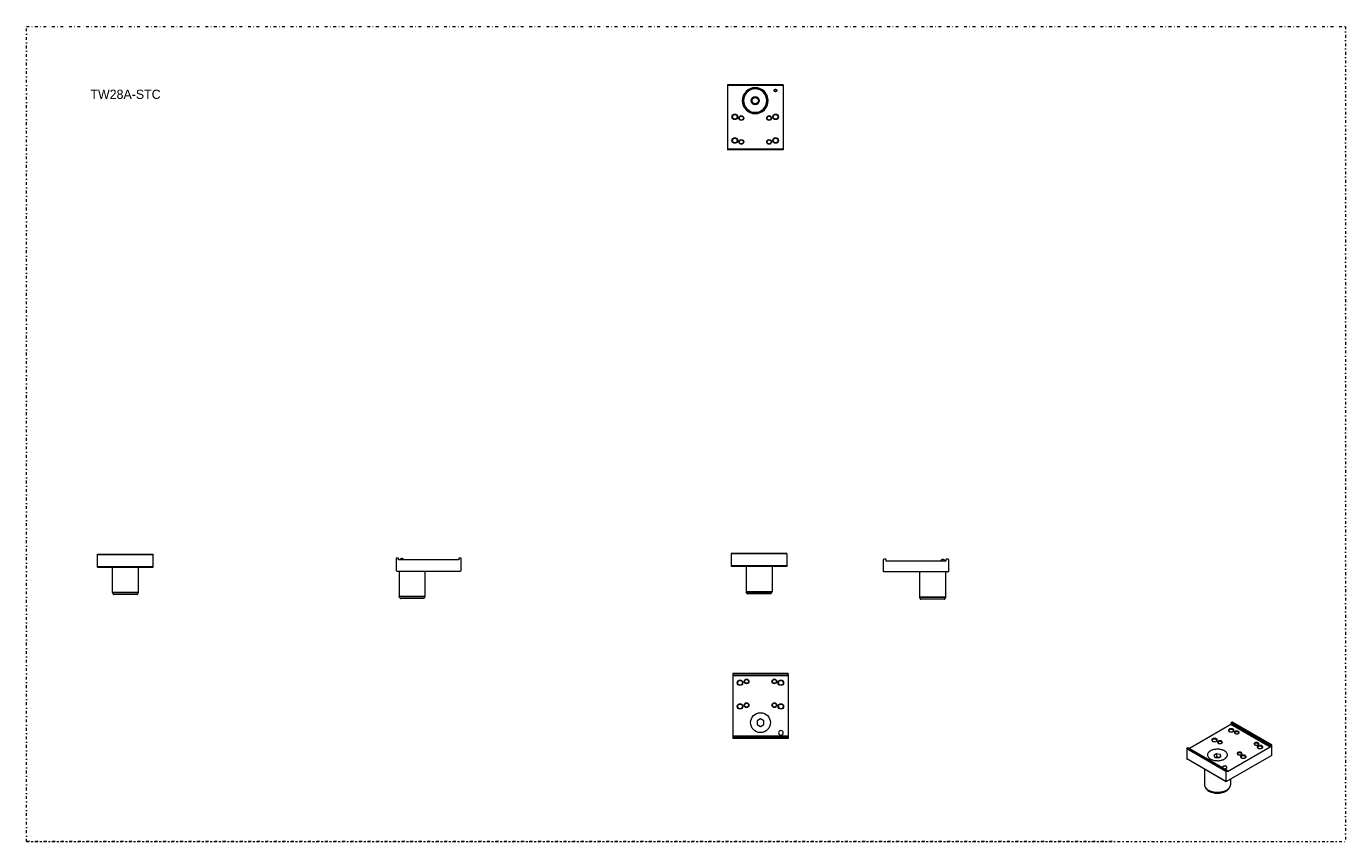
# Model space of a CAD drawing. Header units: millimetres. Extents: x -48 to 1376, y 1108 to 1988.
import ezdxf

# ---------------------------------------------------------------- set-up
doc = ezdxf.new("R2010")
doc.units = ezdxf.units.MM
doc.header["$MEASUREMENT"] = 0
doc.linetypes.add('DASHEDDOT', pattern=[9.2, 3, -3, 0.2, -3])
for name, color, linetype, true_color in [('Default', 7, 'Continuous', 0xffffff), ('sichtbar', 7, 'Continuous', 0xffffff), ('Tangente', 7, 'Continuous', 0xffffff)]:
    doc.layers.add(name, color=color, linetype=linetype, true_color=true_color)
doc.styles.add('VX Simplex Roman', font='txt', dxfattribs={"height": 0.2})

msp = doc.modelspace()

# ---------------------------------------------------------------- linework, layer by layer
at = {"layer": 'Default', "color": 7, "linetype": 'DASHEDDOT', "lineweight": 5, "true_color": 0xffffff}
for p, q in [((-48.2, 1987.6), (1375.6, 1987.6)), ((-48.2, 1108.3), (-48.2, 1987.6)), ((1375.6, 1987.6), (1375.6, 1108.3)), ((-48.2, 1108.3), (1375.6, 1108.3)), ((1123.7, 1108.3), (-48.2, 1108.3))]:
    msp.add_line(p, q, dxfattribs=at)
at = {"layer": 'sichtbar', "color": 1, "linetype": 'Continuous', "lineweight": 5, "true_color": 0xff0000}
for p, q in [((708.4, 1924.5), (708.4, 1924)), ((768.4, 1924.5), (708.4, 1924.5)), ((708.4, 1924), (708.4, 1855)), ((768.4, 1924.5), (768.4, 1924)), ((768.4, 1924), (768.4, 1855)), ((760.4, 1917.5), (760.1, 1917)), ((760.7, 1917), (760.4, 1917.5)), ((708.4, 1855), (708.4, 1854.5)), ((768.4, 1854.5), (708.4, 1854.5)), ((768.4, 1855), (768.4, 1854.5)), ((28.5, 1417.9), (28.5, 1418.4)), ((28.5, 1418.4), (88.5, 1418.4)), ((28.5, 1404.9), (28.5, 1417.9)), ((88.5, 1417.9), (88.5, 1418.4)), ((88.5, 1404.9), (88.5, 1417.9)), ((351, 1413.6), (351, 1400.6)), ((353, 1414.1), (351.5, 1414.1)), ((353.5, 1412.1), (353.5, 1413.6)), ((418.5, 1412.1), (353.5, 1412.1)), ((418.5, 1413.6), (418.5, 1412.1)), ((420.5, 1414.1), (419, 1414.1)), ((421, 1400.6), (421, 1413.6)), ((712.6, 1419.1), (712.6, 1418.6)), ((772.6, 1419.1), (712.6, 1419.1)), ((712.6, 1418.6), (712.6, 1405.6)), ((772.6, 1419.1), (772.6, 1418.6)), ((772.6, 1418.6), (772.6, 1405.6)), ((876.9, 1399.6), (876.9, 1412.6)), ((877.4, 1413.1), (878.9, 1413.1)), ((879.4, 1412.6), (879.4, 1411.1)), ((879.4, 1411.1), (944.4, 1411.1)), ((944.4, 1411.1), (944.4, 1412.6)), ((944.9, 1413.1), (946.4, 1413.1)), ((946.9, 1412.6), (946.9, 1399.6)), ((28.5, 1404.4), (28.5, 1404.9)), ((28.5, 1404.4), (88.5, 1404.4)), ((44.5, 1404.4), (44.5, 1377.1)), ((72.5, 1404.4), (72.5, 1377.1)), ((88.5, 1404.4), (88.5, 1404.9)), ((351.5, 1400.1), (420.5, 1400.1)), ((354, 1400.1), (354, 1372.7)), ((382, 1400.1), (382, 1372.7)), ((712.6, 1405.6), (712.6, 1405.1)), ((772.6, 1405.1), (712.6, 1405.1)), ((728.6, 1405.1), (728.6, 1377.7)), ((756.6, 1405.1), (756.6, 1377.7)), ((772.6, 1405.6), (772.6, 1405.1)), ((946.4, 1399.1), (877.4, 1399.1)), ((915.9, 1399.1), (915.9, 1371.8)), ((943.9, 1399.1), (943.9, 1371.8)), ((44.6, 1376.8), (45.6, 1375.2)), ((71.1, 1374.9), (46, 1374.9)), ((72.5, 1376.8), (71.5, 1375.2)), ((355, 1370.8), (354.1, 1372.5)), ((368, 1370.6), (355.5, 1370.6)), ((380.6, 1370.6), (368, 1370.6)), ((382, 1372.5), (381, 1370.8)), ((729.6, 1375.8), (728.6, 1377.5)), ((755.1, 1375.6), (730, 1375.6)), ((756.5, 1377.5), (755.6, 1375.8)), ((917, 1369.9), (916, 1371.5)), ((942.5, 1369.6), (917.4, 1369.6)), ((943.9, 1371.5), (942.9, 1369.9)), ((714.1, 1289.6), (714.1, 1289.1)), ((774.1, 1289.6), (714.1, 1289.6)), ((714.1, 1289.1), (714.1, 1287.6)), ((714.1, 1287.6), (714.1, 1287.1)), ((714.1, 1287.1), (714.1, 1222.1)), ((774.1, 1287.1), (714.1, 1287.1)), ((774.1, 1289.6), (774.1, 1289.1)), ((774.1, 1289.1), (774.1, 1287.6)), ((774.1, 1287.6), (774.1, 1287.1)), ((774.1, 1287.1), (774.1, 1222.1)), ((744.1, 1240.6), (740.6, 1238.6)), ((747.6, 1238.6), (744.1, 1240.6)), ((740.6, 1238.6), (740.6, 1234.6)), ((740.6, 1234.6), (744.1, 1232.6)), ((744.1, 1232.6), (747.6, 1234.6)), ((747.6, 1234.6), (747.6, 1238.6)), ((1251.8, 1234.6), (1207, 1208.8)), ((1251.8, 1235.8), (1251.8, 1234.6)), ((1294.2, 1210.1), (1251.8, 1234.6)), ((1253.2, 1237), (1252.1, 1236.4)), ((1295.9, 1212.6), (1253.5, 1237.1)), ((714.1, 1222.1), (714.1, 1221.6)), ((774.1, 1222.1), (714.1, 1222.1)), ((714.1, 1221.6), (714.1, 1220.1)), ((714.1, 1220.1), (714.1, 1219.6)), ((774.1, 1219.6), (714.1, 1219.6)), ((774.1, 1222.1), (774.1, 1221.6)), ((774.1, 1221.6), (774.1, 1220.1)), ((774.1, 1220.1), (774.1, 1219.6)), ((1294.2, 1211.3), (1294.2, 1210.1)), ((1295.6, 1212.6), (1294.6, 1211.9)), ((1296, 1201.7), (1296, 1212.3)), ((1204.1, 1208.3), (1204.1, 1197.7)), ((1246.6, 1172.9), (1204.2, 1197.4)), ((1205.5, 1209.5), (1204.4, 1208.9)), ((1248.1, 1185), (1205.7, 1209.5)), ((1236.3, 1202.9), (1233.4, 1201.3)), ((1233.4, 1201.3), (1234.5, 1199.1)), ((1234.5, 1199.1), (1238.3, 1198.5)), ((1236.3, 1199.6), (1235.1, 1199)), ((1240.1, 1202.3), (1236.3, 1202.9)), ((1236.3, 1202.9), (1236.3, 1199.6)), ((1239.5, 1199.1), (1236.3, 1199.6)), ((1238.3, 1198.5), (1241.2, 1200.1)), ((1241.2, 1200.1), (1240.1, 1202.3)), ((1240.1, 1202.3), (1240.1, 1199.5)), ((1246.8, 1173), (1295.6, 1201.1)), ((1294.2, 1210.1), (1248.3, 1183.6)), ((1223.3, 1186.4), (1223.3, 1169.6)), ((1246.5, 1183.8), (1246.5, 1173.2)), ((1247.9, 1185), (1246.8, 1184.4)), ((1248.3, 1183.6), (1248.3, 1184.8)), ((1251.3, 1175.5), (1251.3, 1169.6)), ((1225.4, 1165), (1224.6, 1166.1)), ((1250, 1166.1), (1249.1, 1165))]:
    msp.add_line(p, q, dxfattribs=at)
for centre, radius in [((738.4, 1907.5), 4.4), ((738.4, 1907.5), 3.4), ((760.4, 1918.5), 1.5), ((716.4, 1890), 3), ((716.4, 1890), 2.5), ((723.4, 1888.7), 2.6), ((723.4, 1888.7), 2.1), ((753.4, 1888.7), 2.6), ((753.4, 1888.7), 2.1), ((760.4, 1890), 3), ((760.4, 1890), 2.5), ((716.4, 1864.5), 3), ((716.4, 1864.5), 2.5), ((723.4, 1863), 2.6), ((753.4, 1863), 2.6), ((760.4, 1864.5), 3), ((760.4, 1864.5), 2.5), ((723.4, 1863), 2.1), ((753.4, 1863), 2.1), ((722.1, 1279.6), 3), ((722.1, 1279.6), 2.5), ((729.1, 1281.1), 2.6), ((729.1, 1281.1), 2.1), ((759.1, 1281.1), 2.6), ((759.1, 1281.1), 2.1), ((766.1, 1279.6), 3), ((766.1, 1279.6), 2.5), ((722.1, 1254.1), 3), ((722.1, 1254.1), 2.5), ((729.1, 1255.4), 2.6), ((729.1, 1255.4), 2.1), ((759.1, 1255.4), 2.6), ((759.1, 1255.4), 2.1), ((766.1, 1254.1), 3), ((766.1, 1254.1), 2.5), ((744.1, 1236.6), 10.7)]:
    msp.add_circle(centre, radius, dxfattribs=at)
for centre, radius, start, end in [((738.4, 1907.5), 14, 0.0024, 179.9976), ((760.4, 1918.5), 1, 0, 270), ((760.4, 1918.5), 1, 270, 0), ((738.4, 1907.5), 14, 180, 0), ((351.5, 1413.6), 0.5, 90, 180), ((353, 1413.6), 0.5, 0, 90), ((359.5, 1407.7), 6.62, 131.7013, 138.8847), ((357.8, 1409.6), 4.1, 122.571, 131.7013), ((357.3, 1410.4), 3.11, 107.7031, 122.571), ((357, 1411.3), 2.2, 90.003, 107.7031), ((357, 1411.3), 2.19, 72.3023, 90.003), ((356.7, 1410.4), 3.12, 57.4762, 72.3023), ((356.1, 1409.4), 4.27, 48.3021, 57.4762), ((355.1, 1408.3), 5.86, 40.4716, 48.3021), ((419, 1413.6), 0.5, 90, 180), ((420.5, 1413.6), 0.5, 0, 90), ((877.4, 1412.6), 0.5, 90, 180), ((878.9, 1412.6), 0.5, 0, 90), ((942.9, 1407.3), 5.86, 131.6979, 139.5284), ((941.8, 1408.5), 4.27, 122.5238, 131.6979), ((941.2, 1409.5), 3.12, 107.6977, 122.5238), ((940.9, 1410.4), 2.19, 89.997, 107.6977), ((940.9, 1410.4), 2.2, 72.2969, 89.997), ((940.7, 1409.5), 3.11, 57.429, 72.2969), ((940.1, 1408.7), 4.1, 48.2987, 57.429), ((938.5, 1406.8), 6.62, 41.1153, 48.2987), ((944.9, 1412.6), 0.5, 90, 180), ((946.4, 1412.6), 0.5, 0, 90), ((351.5, 1400.6), 0.5, 180, 270), ((420.5, 1400.6), 0.5, 270, 0), ((877.4, 1399.6), 0.5, 180, 270), ((946.4, 1399.6), 0.5, 270, 0), ((45, 1377.1), 0.5, 180, 210), ((46, 1375.4), 0.5, 210, 270), ((71.1, 1375.4), 0.5, 270, 330), ((72, 1377.1), 0.5, 330, 0), ((354.5, 1372.7), 0.5, 180.0024, 209.9976), ((355.5, 1371.1), 0.5, 210, 270), ((380.6, 1371.1), 0.5, 270, 330), ((381.5, 1372.7), 0.5, 330.0024, 359.9976), ((729.1, 1377.7), 0.5, 180, 210), ((730, 1376.1), 0.5, 210, 269.9964), ((755.1, 1376.1), 0.5, 270, 330), ((756.1, 1377.7), 0.5, 330, 0), ((916.4, 1371.8), 0.5, 180.0024, 209.9976), ((917.4, 1370.1), 0.5, 210, 270), ((942.5, 1370.1), 0.5, 270, 330), ((943.4, 1371.8), 0.5, 330.0024, 359.9976), ((766.1, 1225.6), 2.5, 0, 180), ((766.1, 1225.6), 2.5, 180, 0), ((1250.2, 1228.3), 1.09, 152.9119, 178.1629), ((1250.2, 1228.3), 1.05, 178.1629, 203.867), ((1250.5, 1228.4), 1.34, 203.867, 224.6114), ((1250.6, 1228.1), 1.45, 130.8529, 152.9119), ((1251.2, 1229.1), 2.42, 224.6114, 239.9995), ((1251.4, 1227.1), 2.81, 115.0542, 130.8529), ((1250.5, 1227.9), 0.86, 146.0714, 180), ((1250.5, 1227.9), 0.854, 180, 211.8924), ((1251.2, 1227.4), 1.72, 122.2586, 146.0714), ((1251.1, 1228.3), 1.61, 211.8924, 235.0152), ((1251.7, 1230), 3.42, 239.9995, 256.4509), ((1251.9, 1226.2), 3.8, 101.5731, 115.0542), ((1251.8, 1226.5), 2.74, 103.9114, 122.2586), ((1252.1, 1231.7), 5.17, 256.4509, 269.8207), ((1252.1, 1224.8), 5.19, 90.0362, 101.5731), ((1252.1, 1225), 4.33, 89.3589, 103.9114), ((1252.6, 1235.7), 0.868, 149.3191, 163.0732), ((1252.4, 1235.8), 0.574, 163.0732, 180), ((1252.6, 1235.7), 0.858, 136.1721, 149.3191), ((1252.4, 1235.9), 0.568, 119.9998, 136.1721), ((1252.1, 1224.8), 5.19, 78.4652, 90.0362), ((1252.1, 1231.7), 5.19, 269.8207, 283.3501), ((1252.1, 1225), 4.28, 74.7096, 89.3589), ((1253.4, 1236.7), 0.365, 95.657, 119.9998), ((1252.4, 1226.2), 3.8, 64.944, 78.4652), ((1253.4, 1236.9), 0.173, 60.0002, 95.657), ((1252.6, 1226.6), 2.6, 55.8785, 74.7096), ((1252.5, 1230), 3.43, 283.3501, 299.9998), ((1252.8, 1227.1), 2.82, 49.4772, 64.944), ((1253.1, 1227.4), 1.64, 32.5311, 55.8785), ((1253.1, 1228.3), 1.61, 304.9848, 328.1076), ((1253.1, 1229.1), 2.41, 299.9998, 315.7703), ((1253.8, 1227.9), 0.856, 0, 32.5311), ((1253.8, 1227.9), 0.854, 328.1076, 0), ((1253.7, 1228.1), 1.47, 28.0094, 49.4772), ((1253.8, 1228.4), 1.32, 315.7703, 337.1491), ((1254, 1228.3), 1.1, 2.9407, 28.0094), ((1254.1, 1228.3), 1.04, 337.1491, 2.9407), ((1256.5, 1226), 0.977, 150.2764, 174.8909), ((1256.4, 1226), 0.887, 174.8909, 200.7427), ((1256.6, 1226.1), 1.11, 200.7427, 223.4396), ((1256.8, 1225.8), 1.32, 128.9711, 150.2764), ((1257.3, 1226.8), 2.07, 223.4396, 239.9995), ((1257.6, 1224.9), 2.55, 113.6743, 128.9711), ((1256.8, 1225.6), 0.718, 147.7899, 180), ((1256.8, 1225.6), 0.716, 180, 211.1891), ((1257.3, 1225.3), 1.36, 124.5545, 147.7899), ((1257.3, 1225.9), 1.32, 211.1891, 234.0555), ((1257.8, 1227.5), 2.97, 239.9995, 256.488), ((1257.8, 1224.6), 2.17, 105.3103, 124.5545), ((1257.9, 1224.1), 3.41, 100.5301, 113.6743), ((1258.2, 1229), 4.48, 256.488, 269.8874), ((1258.2, 1223.2), 3.6, 90.4113, 105.3103), ((1258.2, 1223), 4.52, 89.1224, 100.5301), ((1258.2, 1223.2), 3.63, 75.5575, 90.4113), ((1258.2, 1229), 4.49, 269.8874, 283.387), ((1258.2, 1223.1), 4.46, 77.606, 89.1224), ((1258.4, 1224.3), 3.22, 64.027, 77.606), ((1258.5, 1224.5), 2.24, 56.6003, 75.5575), ((1258.5, 1227.5), 2.97, 283.387, 299.9998), ((1259, 1225.2), 1.4, 33.0695, 56.6003), ((1258.8, 1225), 2.37, 48.4879, 64.027), ((1259, 1225.9), 1.32, 305.9445, 328.8109), ((1258.9, 1226.8), 2.1, 299.9998, 315.5256), ((1259.5, 1225.6), 0.72, 0, 33.0695), ((1259.5, 1225.6), 0.716, 328.8109, 0), ((1259.5, 1225.9), 1.25, 26.995, 48.4879), ((1259.6, 1226.1), 1.16, 315.5256, 336.4983), ((1259.8, 1226), 0.943, 1.9877, 26.995), ((1259.8, 1226), 0.908, 336.4983, 1.9877), ((1232.2, 1217.9), 1.09, 152.9119, 178.1629), ((1232.2, 1217.9), 1.05, 178.1629, 203.867), ((1232.5, 1217.7), 1.45, 130.8529, 152.9119), ((1232.4, 1218), 1.34, 203.867, 224.6114), ((1233.2, 1218.7), 2.42, 224.6114, 239.9995), ((1233.4, 1216.7), 2.81, 115.0542, 130.8529), ((1232.5, 1217.5), 0.86, 146.0714, 180), ((1232.5, 1217.5), 0.854, 180, 211.8924), ((1233.1, 1217.8), 1.61, 211.8924, 235.0152), ((1233.2, 1217), 1.72, 122.2586, 146.0714), ((1233.7, 1219.6), 3.42, 239.9995, 256.4497), ((1233.8, 1215.8), 3.8, 101.5731, 115.0542), ((1233.7, 1216.1), 2.74, 103.9114, 122.2586), ((1234.1, 1221.3), 5.17, 256.4497, 269.8184), ((1234.1, 1214.4), 5.19, 90.0362, 101.5731), ((1234.1, 1214.6), 4.33, 89.3589, 103.9114), ((1234.1, 1214.4), 5.19, 78.4652, 90.0362), ((1234.1, 1221.3), 5.19, 269.8184, 283.3488), ((1234.1, 1214.6), 4.28, 74.7096, 89.3589), ((1234.4, 1215.8), 3.8, 64.944, 78.4652), ((1234.6, 1216.2), 2.6, 55.8785, 74.7096), ((1234.5, 1219.6), 3.43, 283.3488, 299.9998), ((1234.8, 1216.7), 2.82, 49.4772, 64.944), ((1235.1, 1217), 1.64, 32.5311, 55.8785), ((1235.1, 1217.8), 1.61, 304.9848, 328.1076), ((1235, 1218.7), 2.41, 299.9998, 315.7703), ((1235.8, 1217.5), 0.856, 0, 32.5311), ((1235.8, 1217.5), 0.854, 328.1076, 0), ((1235.7, 1217.7), 1.47, 28.0094, 49.4772), ((1235.8, 1218), 1.32, 315.7703, 337.1491), ((1236, 1217.9), 1.1, 2.9407, 28.0094), ((1236.1, 1217.9), 1.04, 337.1491, 2.9407), ((1238.4, 1215.5), 0.977, 150.2764, 174.8909), ((1238.3, 1215.5), 0.887, 174.8909, 200.7427), ((1238.5, 1215.6), 1.11, 200.7427, 223.4396), ((1238.7, 1215.3), 1.32, 128.9711, 150.2764), ((1239.2, 1216.3), 2.07, 223.4396, 239.9995), ((1239.4, 1214.4), 2.55, 113.6743, 128.9711), ((1238.6, 1215.1), 0.718, 147.7899, 180), ((1238.6, 1215.1), 0.716, 180, 211.1891), ((1239.1, 1214.8), 1.36, 124.5545, 147.7899), ((1239.1, 1215.4), 1.32, 211.1891, 234.0555), ((1239.6, 1217), 2.97, 239.9995, 256.4903), ((1239.8, 1213.6), 3.41, 100.5301, 113.6743), ((1239.6, 1214.1), 2.17, 105.3103, 124.5545), ((1240, 1218.5), 4.48, 256.4903, 269.8916), ((1240, 1212.7), 3.6, 90.4113, 105.3103), ((1240, 1212.5), 4.52, 89.1224, 100.5301), ((1240, 1212.6), 4.46, 77.606, 89.1224), ((1240, 1212.7), 3.63, 75.5575, 90.4113), ((1240, 1218.5), 4.49, 269.8916, 283.3893), ((1240.2, 1213.8), 3.22, 64.027, 77.606), ((1240.3, 1214.1), 2.24, 56.6003, 75.5575), ((1240.3, 1217), 2.97, 283.3893, 299.9998), ((1240.8, 1214.8), 1.4, 33.0695, 56.6003), ((1240.8, 1215.4), 1.32, 305.9445, 328.8109), ((1240.6, 1214.5), 2.37, 48.4879, 64.027), ((1240.8, 1216.3), 2.1, 299.9998, 315.5256), ((1241.4, 1215.1), 0.72, 0, 33.0695), ((1241.4, 1215.1), 0.716, 328.8109, 0), ((1241.4, 1215.4), 1.25, 26.995, 48.4879), ((1241.4, 1215.6), 1.16, 315.5256, 336.4983), ((1241.6, 1215.5), 0.943, 1.9877, 26.995), ((1241.7, 1215.5), 0.908, 336.4983, 1.9877), ((1277.7, 1213.8), 0.977, 150.2764, 174.8909), ((1277.7, 1213.8), 0.887, 174.8909, 200.7427), ((1277.9, 1213.8), 1.11, 200.7427, 223.4396), ((1278, 1213.6), 1.32, 128.9711, 150.2764), ((1278.6, 1214.5), 2.07, 223.4396, 239.9995), ((1278.8, 1212.6), 2.55, 113.6743, 128.9711), ((1278, 1213.4), 0.718, 147.7899, 180), ((1278, 1213.4), 0.716, 180, 211.1891), ((1278.5, 1213), 1.36, 124.5545, 147.7899), ((1278.5, 1213.7), 1.32, 211.1891, 234.0555), ((1279, 1215.3), 2.97, 239.9995, 256.4897), ((1279.2, 1211.8), 3.41, 100.5301, 113.6743), ((1279, 1212.4), 2.17, 105.3103, 124.5545), ((1279.4, 1216.8), 4.48, 256.4897, 269.8905), ((1279.4, 1211), 3.6, 90.4113, 105.3103), ((1279.4, 1210.8), 4.52, 89.1224, 100.5301), ((1279.4, 1210.9), 3.63, 75.5575, 90.4113), ((1279.4, 1210.8), 4.46, 77.606, 89.1224), ((1279.4, 1216.8), 4.49, 269.8905, 283.3887), ((1279.6, 1212), 3.22, 64.027, 77.606), ((1279.7, 1212.3), 2.24, 56.6003, 75.5575), ((1281.3, 1210.3), 1.09, 152.9119, 178.1629), ((1281.3, 1210.3), 1.05, 178.1629, 203.867), ((1279.7, 1215.3), 2.97, 283.3887, 299.9998), ((1281.7, 1210.1), 1.45, 130.8529, 152.9119), ((1282.6, 1209.1), 2.81, 115.0542, 130.8529), ((1281.6, 1209.9), 0.86, 146.0714, 180), ((1280.2, 1213), 1.4, 33.0695, 56.6003), ((1282.3, 1209.4), 1.72, 122.2586, 146.0714), ((1280, 1212.8), 2.37, 48.4879, 64.027), ((1280.2, 1213.7), 1.32, 305.9445, 328.8109), ((1280.2, 1214.5), 2.1, 299.9998, 315.5256), ((1280.7, 1213.4), 0.72, 0, 33.0695), ((1280.7, 1213.4), 0.716, 328.8109, 0), ((1283, 1208.2), 3.8, 101.5731, 115.0542), ((1282.9, 1208.6), 2.74, 103.9114, 122.2586), ((1280.7, 1213.6), 1.25, 26.995, 48.4879), ((1280.8, 1213.9), 1.16, 315.5256, 336.4983), ((1281, 1213.8), 0.943, 1.9877, 26.995), ((1281.1, 1213.8), 0.908, 336.4983, 1.9877), ((1283.3, 1206.9), 5.19, 90.0362, 101.5731), ((1283.3, 1207), 4.33, 89.3589, 103.9114), ((1283.3, 1206.8), 5.19, 78.4652, 90.0362), ((1283.3, 1207.1), 4.28, 74.7096, 89.3589), ((1283.5, 1208.2), 3.8, 64.944, 78.4652), ((1283.7, 1208.7), 2.6, 55.8785, 74.7096), ((1283.9, 1209.1), 2.82, 49.4772, 64.944), ((1284.2, 1209.5), 1.64, 32.5311, 55.8785), ((1284.9, 1209.9), 0.856, 0, 32.5311), ((1284.8, 1210.1), 1.47, 28.0094, 49.4772), ((1285.1, 1210.3), 1.1, 2.9407, 28.0094), ((1285.2, 1210.3), 1.04, 337.1491, 2.9407), ((1295.1, 1211.2), 0.868, 149.3191, 163.0732), ((1294.8, 1211.3), 0.574, 163.0732, 180), ((1295.1, 1211.2), 0.858, 136.1721, 149.3191), ((1294.9, 1211.4), 0.568, 119.9998, 136.1721), ((1295.8, 1212.2), 0.365, 95.657, 119.9998), ((1295.8, 1212.4), 0.173, 60.0002, 95.657), ((1295.8, 1212.4), 0.173, 24.343, 60.0002), ((1295.6, 1212.3), 0.365, 0, 24.343), ((1204.9, 1208.2), 0.863, 150, 163.4495), ((1204.6, 1208.3), 0.571, 163.4495, 180), ((1204.4, 1197.7), 0.365, 180, 204.343), ((1204.2, 1197.6), 0.173, 204.343, 240.0002), ((1204.9, 1208.2), 0.863, 136.5504, 150), ((1204.7, 1208.4), 0.571, 119.9998, 136.5504), ((1205.7, 1209.2), 0.365, 95.657, 119.9998), ((1205.6, 1209.4), 0.173, 60.0002, 95.657), ((1230.1, 1201.7), 3.56, 175.7164, 188.5746), ((1230.2, 1201.7), 3.65, 162.9558, 175.7164), ((1230.4, 1201.8), 3.88, 188.5746, 200.8902), ((1230.8, 1201.5), 4.31, 151.2159, 162.9558), ((1231.1, 1202), 4.6, 200.8902, 223.4947), ((1231.7, 1201), 5.34, 130.111, 151.2159), ((1234, 1204.8), 8.58, 223.4947, 239.9995), ((1234.8, 1197.3), 10.2, 114.8605, 130.111), ((1235.2, 1207), 11.1, 239.9995, 248.5192), ((1236.3, 1194.2), 13.6, 101.7124, 114.8605), ((1236.6, 1210.5), 14.9, 248.5192, 255.8713), ((1237.1, 1212.2), 16.7, 255.8713, 263.3212), ((1237.3, 1189.4), 18.5, 90.4365, 101.7124), ((1237.3, 1189.3), 18.6, 84.3355, 90.4365), ((1237.4, 1190.8), 17.2, 77.9745, 84.3355), ((1237.7, 1192.1), 15.8, 71.8524, 77.9745), ((1237.9, 1210.6), 15, 283.8795, 291.3393), ((1238.7, 1195.1), 12.6, 65.0082, 71.8524), ((1239.3, 1207), 11.1, 291.3393, 299.9998), ((1239.8, 1197.4), 10.1, 49.8939, 65.0082), ((1240.6, 1204.8), 8.57, 299.9998, 316.6323), ((1242.8, 1201), 5.36, 29.0428, 49.8939), ((1243.5, 1202), 4.58, 316.6323, 339.451), ((1243.7, 1201.5), 4.33, 17.3922, 29.0428), ((1244.2, 1201.8), 3.87, 339.451, 351.8221), ((1244.4, 1201.7), 3.66, 4.7145, 17.3922), ((1244.5, 1201.7), 3.56, 351.8221, 4.7145), ((1259.6, 1203.3), 0.977, 150.2764, 174.8909), ((1259.5, 1203.3), 0.887, 174.8909, 200.7427), ((1259.9, 1203.1), 1.32, 128.9711, 150.2764), ((1259.7, 1203.4), 1.11, 200.7427, 223.4396), ((1260.4, 1204), 2.07, 223.4396, 239.9995), ((1260.6, 1202.1), 2.55, 113.6743, 128.9711), ((1259.8, 1202.9), 0.718, 147.7899, 180), ((1259.8, 1202.9), 0.716, 180, 211.1891), ((1260.4, 1202.5), 1.36, 124.5545, 147.7899), ((1260.3, 1203.2), 1.32, 211.1891, 234.0555), ((1260.8, 1204.8), 2.97, 239.9995, 256.4893), ((1261, 1201.4), 3.41, 100.5301, 113.6743), ((1260.8, 1201.9), 2.17, 105.3103, 124.5545), ((1261.2, 1206.3), 4.48, 256.4893, 269.8899), ((1261.2, 1200.5), 3.6, 90.4113, 105.3103), ((1261.2, 1200.3), 4.52, 89.1224, 100.5301), ((1261.2, 1200.5), 3.63, 75.5575, 90.4113), ((1261.2, 1206.3), 4.49, 269.8899, 283.3883), ((1261.2, 1200.3), 4.46, 77.606, 89.1224), ((1261.5, 1201.5), 3.22, 64.027, 77.606), ((1261.5, 1201.8), 2.24, 56.6003, 75.5575), ((1261.5, 1204.8), 2.97, 283.3883, 299.9998), ((1263.3, 1199.9), 1.09, 152.9119, 178.1629), ((1263.3, 1199.9), 1.05, 178.1629, 203.867), ((1263.6, 1199.7), 1.45, 130.8529, 152.9119), ((1263.5, 1200), 1.34, 203.867, 224.6114), ((1264.3, 1200.8), 2.42, 224.6114, 239.9995), ((1264.5, 1198.7), 2.81, 115.0542, 130.8529), ((1263.6, 1199.5), 0.86, 146.0714, 180), ((1263.6, 1199.5), 0.854, 180, 211.8924), ((1262, 1202.5), 1.4, 33.0695, 56.6003), ((1262.1, 1203.2), 1.32, 305.9445, 328.8109), ((1261.8, 1202.3), 2.37, 48.4879, 64.027), ((1264.3, 1199), 1.72, 122.2586, 146.0714), ((1264.2, 1199.9), 1.61, 211.8924, 235.0152), ((1262, 1204), 2.1, 299.9998, 315.5256), ((1264.8, 1201.6), 3.42, 239.9995, 256.4484), ((1262.6, 1202.9), 0.72, 0, 33.0695), ((1262.6, 1202.9), 0.716, 328.8109, 0), ((1264.9, 1197.8), 3.8, 101.5731, 115.0542), ((1262.6, 1203.1), 1.25, 26.995, 48.4879), ((1264.8, 1198.1), 2.74, 103.9114, 122.2586), ((1262.7, 1203.4), 1.16, 315.5256, 336.4983), ((1262.8, 1203.3), 0.943, 1.9877, 26.995), ((1262.9, 1203.3), 0.908, 336.4983, 1.9877), ((1265.2, 1203.3), 5.17, 256.4484, 269.8162), ((1265.2, 1196.4), 5.19, 90.0362, 101.5731), ((1265.2, 1196.6), 4.33, 89.3589, 103.9114), ((1265.2, 1196.4), 5.19, 78.4652, 90.0362), ((1265.2, 1203.4), 5.19, 269.8162, 283.3476), ((1265.2, 1196.6), 4.28, 74.7096, 89.3589), ((1265.5, 1197.8), 3.8, 64.944, 78.4652), ((1265.7, 1198.3), 2.6, 55.8785, 74.7096), ((1265.6, 1201.6), 3.43, 283.3476, 299.9998), ((1265.9, 1198.7), 2.82, 49.4772, 64.944), ((1266.2, 1199.1), 1.64, 32.5311, 55.8785), ((1266.2, 1199.9), 1.61, 304.9848, 328.1076), ((1266.1, 1200.8), 2.41, 299.9998, 315.7703), ((1266.9, 1199.5), 0.856, 0, 32.5311), ((1266.9, 1199.5), 0.854, 328.1076, 0), ((1266.8, 1199.7), 1.47, 28.0094, 49.4772), ((1266.9, 1200), 1.32, 315.7703, 337.1491), ((1267.1, 1199.9), 1.1, 2.9407, 28.0094), ((1267.2, 1199.9), 1.04, 337.1491, 2.9407), ((1281.6, 1210.4), 1.34, 203.867, 224.6114), ((1282.3, 1211.2), 2.42, 224.6114, 239.9995), ((1281.6, 1209.9), 0.854, 180, 211.8924), ((1282.2, 1210.3), 1.61, 211.8924, 235.0152), ((1282.8, 1212), 3.42, 239.9995, 256.4492), ((1283.3, 1213.7), 5.17, 256.4492, 269.8175), ((1283.3, 1213.8), 5.19, 269.8175, 283.3483), ((1283.7, 1212.1), 3.43, 283.3483, 299.9998), ((1284.3, 1210.3), 1.61, 304.9848, 328.1076), ((1284.2, 1211.2), 2.41, 299.9998, 315.7703), ((1284.9, 1209.9), 0.854, 328.1076, 0), ((1285, 1210.4), 1.32, 315.7703, 337.1491), ((1295.3, 1201.6), 0.568, 299.9998, 316.1721), ((1295.1, 1201.8), 0.858, 316.1721, 329.3191), ((1295.1, 1201.8), 0.868, 329.3191, 343.0732), ((1295.4, 1201.7), 0.574, 343.0732, 0), ((1237.3, 1214.2), 18.6, 263.3212, 270.3615), ((1237.3, 1214.1), 18.6, 270.3615, 276.9357), ((1237.5, 1212.2), 16.7, 276.9357, 283.8795), ((1243.4, 1188.3), 0.846, 148.9461, 181.4262), ((1244, 1187.9), 1.58, 125.333, 148.9461), ((1246.2, 1184.9), 5.24, 119.1315, 125.3331), ((1245.2, 1186.6), 3.26, 111.2583, 119.1315), ((1245.2, 1186.7), 3.14, 100.9922, 111.2583), ((1245.1, 1187.1), 2.72, 89.9601, 100.9922), ((1245.1, 1191.2), 4.34, 269.536, 283.1871), ((1245.1, 1187.2), 2.7, 69.8642, 89.9601), ((1244.6, 1185.8), 4.17, 53.74, 69.8642), ((1245.4, 1189.7), 2.87, 283.1871, 299.9998), ((1247.3, 1183.7), 0.863, 150, 163.4495), ((1247.1, 1183.8), 0.571, 163.4495, 180), ((1247.3, 1183.7), 0.863, 136.5504, 150), ((1247.1, 1183.9), 0.571, 119.9998, 136.5504), ((1245.9, 1188.9), 1.87, 299.9998, 322.1085), ((1246.1, 1187.9), 1.51, 28.4983, 53.7537), ((1246.7, 1188.3), 0.905, 322.1085, 354.1346), ((1246.7, 1188.3), 0.828, 354.1346, 28.4983), ((1248.1, 1184.7), 0.365, 95.657, 119.9998), ((1248.1, 1184.9), 0.173, 60.0002, 95.657), ((1248.1, 1184.9), 0.173, 24.343, 60.0002), ((1247.9, 1184.8), 0.365, 0, 24.343), ((1228.3, 1169.6), 5.02, 180.0016, 200.1646), ((1229.8, 1170.1), 6.57, 200.1646, 217.7627), ((1246.8, 1173.2), 0.365, 180, 204.343), ((1246.7, 1173.1), 0.173, 204.343, 240.0002), ((1246.7, 1173.1), 0.173, 240.0002, 275.657), ((1246.7, 1173.3), 0.365, 275.657, 299.9998), ((1244.8, 1170.1), 6.57, 322.2375, 339.8354), ((1246.3, 1169.6), 5.02, 339.8354, 359.9998), ((1231.6, 1169.8), 7.85, 217.7678, 233.3442), ((1234.7, 1173.8), 12.9, 233.3442, 245.4865), ((1235.9, 1176.6), 16, 245.4865, 255.2929), ((1237.2, 1181.4), 20.9, 255.2929, 263.8687), ((1237.3, 1182.7), 22.2, 263.8687, 271.9442), ((1237.3, 1181.9), 21.4, 271.9442, 280.1718), ((1237.7, 1179.9), 19.3, 280.1718, 289.2507), ((1239.5, 1174.7), 13.8, 289.2507, 299.9967), ((1240.8, 1172.4), 11.2, 299.998, 310.0433), ((1243.1, 1169.7), 7.62, 310.0433, 322.2378)]:
    msp.add_arc(centre, radius, start, end, dxfattribs=at)
at = {"layer": 'Tangente', "color": 6, "linetype": 'Continuous', "lineweight": 5, "true_color": 0xff00ff}
for p, q in [((768.4, 1924), (708.4, 1924)), ((768.4, 1855), (708.4, 1855)), ((28.5, 1417.9), (88.5, 1417.9)), ((772.6, 1418.6), (712.6, 1418.6)), ((28.5, 1404.9), (88.5, 1404.9)), ((772.6, 1405.6), (712.6, 1405.6)), ((72.5, 1377.1), (44.5, 1377.1)), ((72.5, 1376.8), (44.6, 1376.8)), ((71.5, 1375.2), (45.6, 1375.2)), ((368, 1372.7), (354, 1372.7)), ((368, 1372.5), (354.1, 1372.5)), ((368, 1370.8), (355, 1370.8)), ((382, 1372.7), (368, 1372.7)), ((382, 1372.5), (368, 1372.5)), ((381, 1370.8), (368, 1370.8)), ((756.6, 1377.7), (728.6, 1377.7)), ((756.5, 1377.5), (728.6, 1377.5)), ((755.6, 1375.8), (729.6, 1375.8)), ((943.9, 1371.8), (915.9, 1371.8)), ((943.9, 1371.5), (916, 1371.5)), ((942.9, 1369.9), (917, 1369.9)), ((774.1, 1289.1), (714.1, 1289.1)), ((774.1, 1287.6), (714.1, 1287.6)), ((1294.2, 1211.3), (1251.8, 1235.8)), ((1294.6, 1211.9), (1252.1, 1236.4)), ((1295.6, 1212.6), (1253.2, 1237)), ((774.1, 1221.6), (714.1, 1221.6)), ((774.1, 1220.1), (714.1, 1220.1)), ((1246.5, 1183.8), (1204.1, 1208.3)), ((1246.5, 1173.2), (1204.1, 1197.7)), ((1246.8, 1184.4), (1204.4, 1208.9)), ((1247.9, 1185), (1205.5, 1209.5))]:
    msp.add_line(p, q, dxfattribs=at)
for centre, radius, start, end in [((738.4, 1907.5), 13.9, 0.0024, 179.9976), ((738.4, 1907.5), 13, 359.9998, 180.0002), ((738.4, 1907.5), 12.6, 0.0011, 179.9989), ((738.4, 1907.5), 13.9, 180, 360), ((738.4, 1907.5), 13, 180, 360), ((738.4, 1907.5), 12.6, 180, 0), ((1228, 1169.6), 4.67, 180, 194.6837), ((1228.8, 1169.8), 5.5, 194.6837, 208.2074), ((1245.3, 1170.1), 6.09, 324.3424, 340.9898), ((1246.6, 1169.6), 4.68, 340.9898, 359.9995), ((1229.5, 1170.2), 6.37, 208.2074, 219.534), ((1231.4, 1171.8), 8.79, 219.534, 229.1712), ((1231, 1171.1), 8.17, 217.7612, 233.4949), ((1231.5, 1169.7), 7.63, 217.761, 233.5964), ((1232.5, 1173), 10.4, 229.1712, 237.6531), ((1234.4, 1175.6), 13.8, 233.4949, 245.5826), ((1234.5, 1176.2), 14.3, 237.6531, 244.9082), ((1234.6, 1173.9), 12.9, 233.5964, 245.7415), ((1235.4, 1178.1), 16.3, 244.9082, 251.0277), ((1235.8, 1178.7), 17.2, 245.5826, 255.3787), ((1235.9, 1176.8), 16.1, 245.7415, 255.4458), ((1236.6, 1181.6), 20, 251.0277, 256.5507), ((1237.2, 1184), 22.6, 255.3787, 263.9201), ((1237.2, 1183.9), 22.4, 256.5507, 266.7453), ((1237.2, 1181.7), 21.1, 255.4458, 263.9203), ((1237.3, 1185.4), 24, 263.9201, 271.9704), ((1237.3, 1183), 22.4, 263.9203, 272.0301), ((1237.3, 1185.8), 24.3, 266.7453, 276.5512), ((1237.3, 1184.5), 23.1, 271.9704, 280.1779), ((1237.3, 1182.1), 21.5, 272.0301, 280.3042), ((1237.5, 1183.9), 22.4, 276.5512, 287.1499), ((1237.7, 1180), 19.5, 280.3042, 289.3002), ((1237.7, 1182.3), 20.9, 280.1779, 289.2278), ((1239.6, 1177.1), 15.2, 287.1499, 299.9976), ((1239.6, 1174.7), 13.8, 289.3002, 299.9999), ((1239.8, 1176.5), 14.8, 289.2278, 299.9977), ((1240.9, 1172.4), 11.1, 299.9996, 309.9817), ((1241.2, 1174), 11.9, 300.0019, 309.9817), ((1241.3, 1174.1), 11.9, 300.0019, 310.829), ((1243.3, 1169.5), 7.37, 309.9817, 322.2385), ((1243.8, 1170.9), 7.9, 309.9817, 322.2391), ((1244, 1170.9), 7.63, 310.829, 324.3424)]:
    msp.add_arc(centre, radius, start, end, dxfattribs=at)

# ---------------------------------------------------------------- texts
at = {"layer": 'Default', "color": 1, "linetype": 'Continuous', "lineweight": -3, "true_color": 0xff0000, "insert": (20.9, 1909.2), "char_height": 10, "attachment_point": 7, "style": 'VX Simplex Roman'}
msp.add_mtext('TW28A-STC', dxfattribs=at)

doc.saveas('drawing.dxf')
